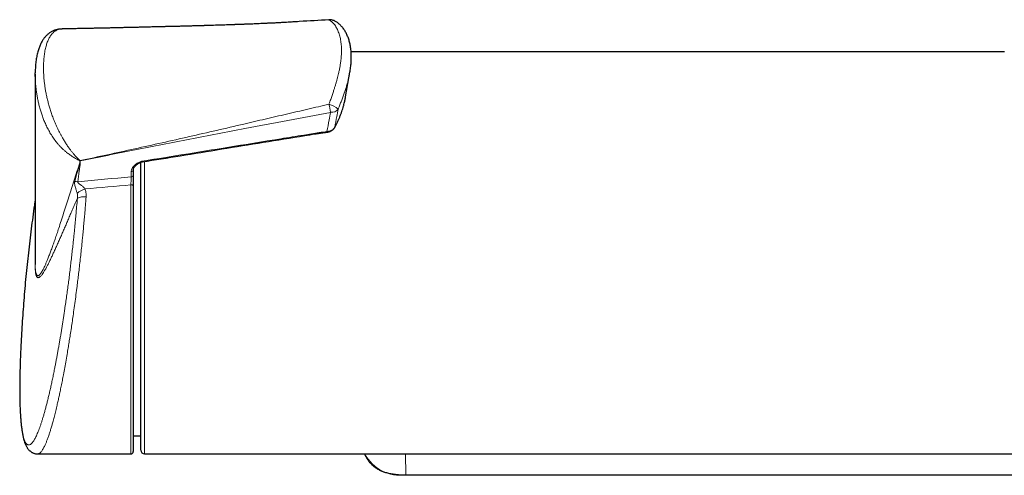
# Model space of a CAD drawing. Header units: millimetres. Extents: x 8 to 2230, y 12 to 2204.
# Tile 22 of 162: x 969 to 1098, y 975 to 1035. Entities that reach past the tile are written whole.
import ezdxf

# ---------------------------------------------------------------- set-up
doc = ezdxf.new("R2010")
doc.units = ezdxf.units.MM

msp = doc.modelspace()

# ---------------------------------------------------------------- linework, layer by layer
at = {"color": 7, "linetype": 'Continuous', "lineweight": 30}
for p, q in [((974.09, 1033.53), (974.08, 1033.53)), ((1005.1, 1034.49), (1004.5, 1034.45)), ((1098.4, 1030.52), (1012.27, 1030.52)), ((970.62, 1027.56), (970.62, 1002.67)), ((1011.55, 1024.57), (1012.12, 1027.86)), ((1012.12, 1027.86), (1012.11, 1027.83)), ((1011.32, 1023.52), (1011.33, 1023.59)), ((984.55, 1004.02), (984.55, 1015.97)), ((983.54, 1014.95), (983.55, 1014.97)), ((983.55, 1014.97), (983.55, 1014.26)), ((983.55, 1012.89), (983.55, 977.82)), ((984.55, 978.02), (984.55, 1004.02)), ((983.55, 979.91), (984.55, 979.92)), ((970.96, 977.52), (983.25, 977.52)), ((985.05, 977.52), (1105.47, 977.52)), ((1019.49, 974.75), (1099.96, 974.75))]:
    msp.add_line(p, q, dxfattribs=at)
at = {"color": 252, "linetype": 'Continuous', "lineweight": 0}
for p, q in [((976.52, 1015.9), (976.52, 1016.15)), ((976.56, 1016.15), (976.56, 1015.91)), ((985.05, 1016.07), (985.05, 1004.02)), ((983.27, 1014.05), (983.27, 1014.75)), ((983.25, 977.52), (983.25, 1012.99)), ((985.05, 1004.02), (985.05, 977.52)), ((1019.43, 977.52), (1019.49, 974.76)), ((1019.49, 974.76), (1099.96, 974.76)), ((1019.49, 974.75), (1019.49, 974.76))]:
    msp.add_line(p, q, dxfattribs=at)
at = {"color": 7, "linetype": 'Continuous', "lineweight": 30, "flags": 128}
msp.add_lwpolyline([(1009.35, 1034.73), (1009.38, 1034.75), (1009.4, 1034.75)], dxfattribs=at)
at = {"color": 252, "linetype": 'Continuous', "lineweight": 0, "flags": 128}
for points in [[(1010.12, 1020.59), (1010.11, 1020.56), (1010.11, 1020.56)], [(983.25, 1012.99), (983.3, 1012.99), (983.36, 1012.99), (983.41, 1012.98), (983.46, 1012.96), (983.49, 1012.95), (983.52, 1012.93), (983.54, 1012.91), (983.55, 1012.89)]]:
    msp.add_lwpolyline(points, dxfattribs=at)
at = {"color": 252, "linetype": 'Continuous', "lineweight": 0}
for centre, radius, start, end in [((1009.53, 1033.71), 1.03, 68.3474, 99.8952), ((1025.53, 1026.35), 16.4, 189.5655, 193.406), ((1008.38, 1020.27), 3.49, 50.9505, 73.7456), ((1009.7, 1023.63), 1.09, 263.3607, 323.602), ((1011.56, 1020.33), 2.48, 187.064, 189.0715), ((975.59, 1017.44), 1.59, 305.8633, 307.2455), ((976.45, 1017.84), 1.69, 272.3233, 273.5691), ((976.45, 1017.59), 1.69, 272.3233, 273.5691), ((982.31, 1017.76), 5.97, 195.3789, 195.5882), ((983.29, 1015.02), 0.263, 266.1917, 346.1399), ((983.29, 1014.31), 0.259, 265.7742, 349.5789), ((976.24, 1015.11), 1.71, 256.4558, 269.5852), ((977.99, 1009.89), 2.69, 107.2949, 132.8688), ((977.01, 1009.5), 1.92, 80.1968, 115.6127), ((1018.75, 980.02), 5.31, 208.0293, 278.0987)]:
    msp.add_arc(centre, radius, start, end, dxfattribs=at)
at = {"color": 7, "linetype": 'Continuous', "lineweight": 30}
for centre, radius, start, end in [((1009.47, 1033.56), 1.2, 90, 93.4374), ((1009.47, 1033.56), 1.2, 68.0588, 90), ((983.25, 977.82), 0.3, 270, 0), ((985.05, 978.02), 0.5, 180, 270)]:
    msp.add_arc(centre, radius, start, end, dxfattribs=at)
at = {"color": 252, "linetype": 'Continuous', "lineweight": 0}
for centre, major_axis, ratio, start_param, end_param in [((1115.92, 1004.73), (311.72, 19.52), 0.062137, 2.006457, 2.031566), ((1116.01, 1004.02), (311.72, 18.81), 0.059895, 2.00714, 2.028721)]:
    msp.add_ellipse(centre, major_axis=major_axis, ratio=ratio, start_param=start_param, end_param=end_param, dxfattribs=at)
at = {"color": 7, "linetype": 'Continuous', "lineweight": 30}
for points, knots in [([(1009.35, 1034.73), (1008.05, 1034.66), (1006.43, 1034.58), (1004.81, 1034.47), (1004.49, 1034.45)], [0, 0, 0, 0, 0.804083, 1, 1, 1, 1]), ([(1012.12, 1027.83), (1012.13, 1027.93), (1012.17, 1028.14), (1012.21, 1028.46), (1012.25, 1028.79), (1012.28, 1029.11), (1012.3, 1029.44), (1012.3, 1029.75), (1012.3, 1030.07), (1012.29, 1030.37), (1012.27, 1030.67), (1012.23, 1030.96), (1012.19, 1031.25), (1012.13, 1031.53), (1012.07, 1031.8), (1012, 1032.06), (1011.91, 1032.31), (1011.82, 1032.56), (1011.72, 1032.79), (1011.61, 1033.02), (1011.49, 1033.23), (1011.36, 1033.43), (1011.23, 1033.62), (1011.09, 1033.8), (1010.94, 1033.96), (1010.79, 1034.11), (1010.63, 1034.24), (1010.47, 1034.37), (1010.31, 1034.47), (1010.16, 1034.56), (1010.03, 1034.63), (1009.95, 1034.66), (1009.91, 1034.67)], [0, 0, 0, 0, 0.032029, 0.069048, 0.106292, 0.143714, 0.181257, 0.218854, 0.256322, 0.292651, 0.329772, 0.366717, 0.403509, 0.440247, 0.476328, 0.512235, 0.548191, 0.583921, 0.619188, 0.653619, 0.687702, 0.721336, 0.754425, 0.786873, 0.818593, 0.849513, 0.879585, 0.908793, 0.937152, 0.964707, 0.984765, 1, 1, 1, 1]), ([(974.05, 1033.53), (974.03, 1033.53), (973.96, 1033.53), (973.84, 1033.52), (973.68, 1033.5), (973.5, 1033.46), (973.33, 1033.41), (973.15, 1033.36), (972.98, 1033.29), (972.82, 1033.2), (972.66, 1033.11), (972.51, 1033.01), (972.36, 1032.9), (972.22, 1032.78), (972.08, 1032.64), (971.95, 1032.5), (971.82, 1032.35), (971.7, 1032.18), (971.58, 1032), (971.47, 1031.81), (971.37, 1031.61), (971.27, 1031.39), (971.17, 1031.15), (971.08, 1030.9), (971, 1030.64), (970.92, 1030.35), (970.85, 1030.06), (970.79, 1029.74), (970.74, 1029.42), (970.7, 1029.09), (970.66, 1028.74), (970.64, 1028.38), (970.62, 1028.05), (970.62, 1027.84), (970.62, 1027.75)], [0, 0, 0, 0, 0.00732, 0.026251, 0.045453, 0.069079, 0.092673, 0.116283, 0.139982, 0.163847, 0.187956, 0.212394, 0.237247, 0.262623, 0.288465, 0.315114, 0.342693, 0.371332, 0.401157, 0.432288, 0.46487, 0.499163, 0.534874, 0.572058, 0.61088, 0.651489, 0.694229, 0.737546, 0.781582, 0.826385, 0.872009, 0.918512, 0.96596, 1, 1, 1, 1]), ([(1004.87, 1034.48), (1004.78, 1034.47), (1004.56, 1034.46), (1004.19, 1034.43), (1003.8, 1034.41), (1003.44, 1034.39), (1003.11, 1034.37), (1002.79, 1034.35), (1002.49, 1034.34), (1002.23, 1034.32), (1002, 1034.31), (1001.81, 1034.3), (1001.65, 1034.3), (1001.52, 1034.29), (1001.38, 1034.28), (1001.23, 1034.28), (1001.04, 1034.27), (1000.76, 1034.25), (1000.38, 1034.24), (999.8, 1034.21), (999.08, 1034.18), (998.44, 1034.16), (998.01, 1034.14), (997.78, 1034.13), (997.55, 1034.12), (997.34, 1034.12), (997.16, 1034.11), (997.02, 1034.11), (996.92, 1034.1), (996.82, 1034.1), (996.7, 1034.09), (996.56, 1034.09), (996.39, 1034.08), (996.14, 1034.07), (995.83, 1034.06), (995.44, 1034.05), (995.03, 1034.04), (994.6, 1034.02), (994.14, 1034.01), (993.75, 1034), (993.45, 1033.99), (993.26, 1033.98), (993.11, 1033.98), (992.99, 1033.98), (992.89, 1033.97), (992.79, 1033.97), (992.66, 1033.97), (992.47, 1033.96), (992.23, 1033.95), (991.97, 1033.95), (991.68, 1033.94), (991.39, 1033.93), (991.09, 1033.92), (990.8, 1033.91), (990.51, 1033.91), (990.22, 1033.9), (989.93, 1033.89), (989.65, 1033.88), (989.35, 1033.88), (989.04, 1033.87), (988.74, 1033.86), (988.48, 1033.85), (988.27, 1033.85), (988.11, 1033.84), (988, 1033.84), (987.89, 1033.84), (987.79, 1033.84), (987.66, 1033.83), (987.51, 1033.83), (987.28, 1033.82), (986.97, 1033.81), (986.58, 1033.81), (986.2, 1033.8), (985.81, 1033.79), (985.44, 1033.78), (985.08, 1033.77), (984.76, 1033.76), (984.47, 1033.76), (984.21, 1033.75), (983.96, 1033.74), (983.7, 1033.74), (983.42, 1033.73), (983.12, 1033.72), (982.74, 1033.72), (982.29, 1033.71), (981.78, 1033.69), (981.24, 1033.68), (980.79, 1033.67), (980.43, 1033.66), (980.17, 1033.66), (979.94, 1033.65), (979.74, 1033.65), (979.58, 1033.65), (979.46, 1033.64), (979.37, 1033.64), (979.3, 1033.64), (979.2, 1033.64), (979.08, 1033.64), (978.93, 1033.63), (978.75, 1033.63), (978.44, 1033.62), (978.03, 1033.61), (977.52, 1033.6), (977.06, 1033.59), (976.62, 1033.58), (976.23, 1033.58), (975.86, 1033.57), (975.53, 1033.56), (975.21, 1033.56), (974.92, 1033.55), (974.67, 1033.54), (974.48, 1033.54), (974.34, 1033.54), (974.21, 1033.53), (974.13, 1033.53), (974.1, 1033.53)], [0, 0, 0, 0, 0.008601, 0.021725, 0.036019, 0.046248, 0.057004, 0.067785, 0.077487, 0.086059, 0.093495, 0.099787, 0.104927, 0.108648, 0.11284, 0.117922, 0.123896, 0.130768, 0.145438, 0.160337, 0.18754, 0.215046, 0.22251, 0.229966, 0.237411, 0.244503, 0.250315, 0.254794, 0.257933, 0.260729, 0.264437, 0.269095, 0.274703, 0.281267, 0.292759, 0.305368, 0.31873, 0.332848, 0.347727, 0.36337, 0.370564, 0.376676, 0.381701, 0.385637, 0.388487, 0.391341, 0.395039, 0.401502, 0.409567, 0.418446, 0.426778, 0.437683, 0.447412, 0.456085, 0.46544, 0.476039, 0.484511, 0.49364, 0.503429, 0.513858, 0.523677, 0.532159, 0.539302, 0.543973, 0.547813, 0.550833, 0.554031, 0.558056, 0.562909, 0.568592, 0.58074, 0.593563, 0.606184, 0.618603, 0.630818, 0.642649, 0.6533, 0.662674, 0.670823, 0.678845, 0.687172, 0.696119, 0.70595, 0.716666, 0.732796, 0.749717, 0.767138, 0.785061, 0.793753, 0.80245, 0.810172, 0.816685, 0.821989, 0.826083, 0.828157, 0.830343, 0.833438, 0.837443, 0.842359, 0.848187, 0.854927, 0.872442, 0.888809, 0.904024, 0.918083, 0.930985, 0.942727, 0.95358, 0.963855, 0.973551, 0.982668, 0.987531, 0.99221, 0.996826, 1, 1, 1, 1]), ([(970.62, 1027.27), (970.62, 1027.34), (970.61, 1027.5), (970.62, 1027.65), (970.62, 1027.74)], [0, 0, 0, 0, 0.438594, 1, 1, 1, 1]), ([(1011.33, 1023.6), (1011.36, 1023.7), (1011.42, 1023.95), (1011.49, 1024.28), (1011.53, 1024.5), (1011.54, 1024.57)], [0, 0, 0, 0, 0.313011, 0.755741, 1, 1, 1, 1]), ([(1010.11, 1020.56), (1010.15, 1020.64), (1010.26, 1020.85), (1010.43, 1021.18), (1010.61, 1021.55), (1010.77, 1021.92), (1010.92, 1022.29), (1011.05, 1022.66), (1011.17, 1023.02), (1011.25, 1023.27), (1011.28, 1023.4), (1011.29, 1023.41)], [0, 0, 0, 0, 0.091999, 0.219151, 0.353258, 0.484836, 0.613266, 0.740348, 0.866235, 0.991073, 1, 1, 1, 1]), ([(1011.29, 1023.42), (1011.29, 1023.42), (1011.29, 1023.41), (1011.29, 1023.41), (1011.29, 1023.41)], [0, 0, 0, 0, 0.440712, 1, 1, 1, 1]), ([(1009.1, 1019.93), (1009.11, 1019.94), (1009.17, 1019.94), (1009.26, 1019.96), (1009.38, 1019.99), (1009.5, 1020.04), (1009.61, 1020.09), (1009.72, 1020.15), (1009.82, 1020.22), (1009.91, 1020.3), (1009.99, 1020.38), (1010.06, 1020.47), (1010.09, 1020.53), (1010.11, 1020.56)], [0, 0, 0, 0, 0.026382, 0.124007, 0.222436, 0.321723, 0.420327, 0.518814, 0.618492, 0.717723, 0.815291, 0.913681, 1, 1, 1, 1]), ([(984.76, 1016.02), (986.42, 1016.29), (991.73, 1017.15), (998.86, 1018.31), (1004.79, 1019.26), (1007.26, 1019.67), (1008.1, 1019.8), (1008.62, 1019.87), (1008.96, 1019.92), (1009.1, 1019.93)], [0, 0, 0, 0, 0.204483, 0.654282, 0.879181, 0.935406, 0.958893, 0.982115, 1, 1, 1, 1]), ([(983.55, 1014.95), (983.55, 1014.96), (983.55, 1015), (983.56, 1015.07), (983.58, 1015.12), (983.6, 1015.17), (983.62, 1015.21), (983.66, 1015.28), (983.72, 1015.37), (983.8, 1015.46), (983.88, 1015.54), (983.98, 1015.63), (984.09, 1015.72), (984.19, 1015.79), (984.29, 1015.86), (984.4, 1015.91), (984.5, 1015.95), (984.6, 1015.99), (984.68, 1016.01), (984.74, 1016.02), (984.76, 1016.02)], [0, 0, 0, 0, 0.023838, 0.08958, 0.152068, 0.17646, 0.201078, 0.267012, 0.334079, 0.403329, 0.475468, 0.550848, 0.629337, 0.696462, 0.75877, 0.817057, 0.878231, 0.920249, 0.966608, 1, 1, 1, 1]), ([(983.55, 1014.26), (983.55, 1014.21), (983.55, 1014.1), (983.55, 1013.91), (983.55, 1013.7), (983.55, 1013.48), (983.55, 1013.26), (983.55, 1013.06), (983.55, 1012.94), (983.55, 1012.89)], [0, 0, 0, 0, 0.146493, 0.297249, 0.443738, 0.594447, 0.741432, 0.892649, 1, 1, 1, 1]), ([(970.62, 1010.95), (970.58, 1010.74), (970.47, 1010), (970.3, 1008.74), (970.09, 1007.18), (969.9, 1005.61), (969.72, 1004.04), (969.55, 1002.48), (969.39, 1000.91), (969.25, 999.33), (969.12, 997.76), (969, 996.19), (968.89, 994.61), (968.8, 993.04), (968.74, 991.97), (968.72, 991.43), (968.72, 991.42)], [0, 0, 0, 0, 0.033393, 0.113746, 0.194099, 0.274455, 0.354811, 0.435169, 0.515527, 0.595887, 0.676248, 0.75661, 0.836972, 0.917336, 0.997699, 1, 1, 1, 1]), ([(970.62, 1002.67), (970.62, 1002.61), (970.62, 1002.54), (970.62, 1002.48), (970.62, 1002.48)], [0, 0, 0, 0, 0.929646, 1, 1, 1, 1]), ([(968.72, 991.54), (968.71, 991.34), (968.69, 990.89), (968.66, 990.21), (968.64, 989.51), (968.62, 989.03), (968.62, 988.8), (968.62, 988.79)], [0, 0, 0, 0, 0.211151, 0.469625, 0.728099, 0.987771, 1, 1, 1, 1]), ([(968.6, 988.13), (968.6, 988.06), (968.59, 987.85), (968.59, 987.5), (968.58, 987.07), (968.58, 986.65), (968.58, 986.24), (968.58, 985.84), (968.58, 985.44), (968.58, 985.06), (968.59, 984.68), (968.6, 984.31), (968.61, 983.95), (968.62, 983.6), (968.64, 983.26), (968.66, 982.93), (968.67, 982.61), (968.7, 982.3), (968.72, 981.99), (968.75, 981.7), (968.77, 981.41), (968.8, 981.14), (968.83, 980.93), (968.85, 980.81), (968.85, 980.78)], [0, 0, 0, 0, 0.020878, 0.068238, 0.115688, 0.163266, 0.211042, 0.258269, 0.305759, 0.353452, 0.401294, 0.449227, 0.497196, 0.545142, 0.593008, 0.640647, 0.689107, 0.737605, 0.786196, 0.83494, 0.883901, 0.93315, 0.982766, 1, 1, 1, 1]), ([(968.62, 988.78), (968.61, 988.64), (968.61, 988.43), (968.6, 988.23), (968.6, 988.16)], [0, 0, 0, 0, 0.65695, 1, 1, 1, 1]), ([(968.85, 980.78), (968.86, 980.74), (968.87, 980.61), (968.91, 980.4), (968.95, 980.16), (968.99, 979.92), (969.04, 979.7), (969.1, 979.47), (969.16, 979.26), (969.23, 979.05), (969.3, 978.85), (969.38, 978.67), (969.46, 978.51), (969.54, 978.37), (969.62, 978.25), (969.71, 978.14), (969.8, 978.04), (969.89, 977.95), (969.98, 977.87), (970.09, 977.79), (970.2, 977.72), (970.32, 977.66), (970.44, 977.61), (970.58, 977.57), (970.71, 977.54), (970.84, 977.52), (970.92, 977.52), (970.96, 977.52)], [0, 0, 0, 0, 0.026727, 0.080663, 0.134879, 0.189701, 0.245334, 0.302025, 0.360051, 0.419657, 0.480867, 0.534958, 0.583917, 0.627486, 0.666527, 0.701945, 0.734502, 0.764809, 0.793354, 0.820534, 0.846667, 0.874577, 0.901561, 0.927832, 0.953716, 0.979774, 1, 1, 1, 1]), ([(1014.05, 977.52), (1014.07, 977.48), (1014.11, 977.37), (1014.2, 977.2), (1014.31, 976.99), (1014.44, 976.79), (1014.57, 976.59), (1014.71, 976.41), (1014.86, 976.25), (1015.02, 976.09), (1015.18, 975.95), (1015.35, 975.81), (1015.52, 975.69), (1015.71, 975.57), (1015.91, 975.45), (1016.12, 975.35), (1016.34, 975.26), (1016.57, 975.17), (1016.81, 975.09), (1017.06, 975.02), (1017.33, 974.96), (1017.61, 974.9), (1017.91, 974.85), (1018.22, 974.82), (1018.55, 974.79), (1018.91, 974.77), (1019.23, 974.76), (1019.42, 974.76), (1019.49, 974.76)], [0, 0, 0, 0, 0.0190635, 0.0539734, 0.0910725, 0.1276248, 0.1634965, 0.1986147, 0.2329452, 0.2664819, 0.2991397, 0.3320026, 0.3656433, 0.4000428, 0.4351607, 0.4709222, 0.5071523, 0.5437521, 0.5826819, 0.6231381, 0.6653169, 0.7093949, 0.7557206, 0.8041322, 0.8543584, 0.9083795, 0.9676691, 1, 1, 1, 1])]:
    msp.add_open_spline(points, degree=3, knots=knots, dxfattribs=at)
at = {"color": 252, "linetype": 'Continuous', "lineweight": 0}
for points, knots in [([(1009.35, 1023.62), (1009.43, 1023.83), (1009.57, 1024.22), (1009.76, 1024.78), (1009.92, 1025.26), (1010.07, 1025.71), (1010.2, 1026.12), (1010.32, 1026.53), (1010.43, 1026.93), (1010.53, 1027.31), (1010.63, 1027.72), (1010.73, 1028.16), (1010.82, 1028.63), (1010.88, 1029.06), (1010.93, 1029.44), (1010.97, 1029.8), (1010.99, 1030.16), (1011.01, 1030.53), (1011, 1030.9), (1010.99, 1031.25), (1010.96, 1031.6), (1010.91, 1031.94), (1010.86, 1032.26), (1010.78, 1032.58), (1010.69, 1032.88), (1010.59, 1033.18), (1010.47, 1033.45), (1010.34, 1033.71), (1010.2, 1033.95), (1010.04, 1034.17), (1009.87, 1034.36), (1009.7, 1034.51), (1009.53, 1034.64), (1009.41, 1034.7), (1009.35, 1034.73)], [0, 0, 0, 0, 0.040185, 0.074033, 0.107882, 0.135434, 0.162986, 0.190813, 0.21864, 0.244499, 0.270359, 0.305159, 0.339979, 0.374781, 0.401129, 0.427477, 0.4578, 0.488122, 0.518695, 0.549268, 0.580216, 0.611163, 0.642374, 0.673585, 0.705956, 0.738536, 0.771116, 0.804162, 0.837207, 0.87076, 0.904311, 0.93814, 0.96907, 1, 1, 1, 1]), ([(974.1, 1033.53), (974.09, 1033.53), (974, 1033.53), (973.82, 1033.51), (973.57, 1033.44), (973.32, 1033.31), (973.09, 1033.15), (972.89, 1032.96), (972.73, 1032.76), (972.6, 1032.57), (972.48, 1032.36), (972.37, 1032.14), (972.27, 1031.91), (972.17, 1031.66), (972.09, 1031.4), (972.01, 1031.12), (971.94, 1030.82), (971.88, 1030.49), (971.83, 1030.15), (971.79, 1029.8), (971.75, 1029.45), (971.73, 1029.08), (971.72, 1028.71), (971.72, 1028.29), (971.73, 1027.84), (971.75, 1027.34), (971.79, 1026.82), (971.85, 1026.3), (971.93, 1025.76), (972.02, 1025.2), (972.13, 1024.64), (972.27, 1024.07), (972.42, 1023.51), (972.58, 1022.95), (972.77, 1022.38), (972.95, 1021.89), (973.11, 1021.49), (973.24, 1021.18), (973.38, 1020.86), (973.52, 1020.55), (973.67, 1020.23), (973.83, 1019.92), (974, 1019.6), (974.2, 1019.24), (974.43, 1018.85), (974.69, 1018.41), (974.97, 1017.99), (975.24, 1017.62), (975.49, 1017.29), (975.73, 1017.01), (975.97, 1016.74), (976.22, 1016.48), (976.41, 1016.3), (976.53, 1016.2), (976.55, 1016.18)], [0, 0, 0, 0, 0.0026504, 0.0200536, 0.0434798, 0.0670723, 0.0908082, 0.1146713, 0.132217, 0.1497966, 0.167445, 0.1851202, 0.2028731, 0.220647, 0.2384776, 0.2563245, 0.2767732, 0.2972413, 0.3177519, 0.3382792, 0.3588571, 0.3794498, 0.4000814, 0.4207264, 0.4466667, 0.4726342, 0.4986307, 0.524873, 0.5511508, 0.5776437, 0.6042732, 0.6309581, 0.6558905, 0.6808912, 0.7059737, 0.7311574, 0.7444611, 0.7577865, 0.7711767, 0.7845925, 0.7980955, 0.8116295, 0.82524, 0.8388892, 0.8582046, 0.8776668, 0.897286, 0.9170611, 0.9323842, 0.9477771, 0.9632381, 0.9787626, 0.9955288, 1, 1, 1, 1]), ([(976.52, 1016.15), (976.49, 1016.17), (976.32, 1016.25), (976.02, 1016.42), (975.6, 1016.67), (975.18, 1016.95), (974.8, 1017.23), (974.45, 1017.52), (974.15, 1017.8), (973.87, 1018.1), (973.59, 1018.4), (973.35, 1018.7), (973.13, 1018.99), (972.93, 1019.28), (972.75, 1019.57), (972.57, 1019.86), (972.4, 1020.16), (972.24, 1020.46), (972.1, 1020.76), (971.92, 1021.15), (971.72, 1021.61), (971.52, 1022.16), (971.34, 1022.71), (971.19, 1023.26), (971.05, 1023.81), (970.93, 1024.35), (970.84, 1024.89), (970.76, 1025.42), (970.7, 1025.95), (970.65, 1026.47), (970.63, 1026.91), (970.62, 1027.17), (970.62, 1027.27)], [0, 0, 0, 0, 0.007954, 0.042429, 0.077126, 0.112346, 0.147874, 0.175563, 0.203406, 0.230886, 0.258506, 0.285939, 0.309231, 0.332588, 0.356081, 0.379626, 0.403331, 0.42708, 0.450949, 0.474856, 0.51833, 0.561982, 0.605856, 0.650008, 0.695417, 0.74092, 0.786665, 0.832479, 0.879063, 0.925706, 0.97252, 1, 1, 1, 1]), ([(1012.11, 1027.83), (1012.09, 1027.72), (1012.05, 1027.45), (1011.95, 1027.02), (1011.83, 1026.54), (1011.69, 1026.05), (1011.54, 1025.56), (1011.37, 1025.06), (1011.19, 1024.56), (1011, 1024.04), (1010.79, 1023.52), (1010.65, 1023.16), (1010.58, 1022.98)], [0, 0, 0, 0, 0.078121, 0.18095, 0.283777, 0.387408, 0.488485, 0.589893, 0.691296, 0.79382, 0.896338, 1, 1, 1, 1]), ([(976.55, 1016.18), (978.95, 1016.69), (982.55, 1017.47), (987.35, 1018.53), (990.95, 1019.34), (994.54, 1020.16), (997.87, 1020.94), (1000.94, 1021.66), (1003.74, 1022.31), (1006.55, 1022.97), (1008.42, 1023.4), (1009.35, 1023.62)], [0, 0, 0, 0, 0.219213, 0.328855, 0.438498, 0.548195, 0.657896, 0.743414, 0.828935, 0.914466, 1, 1, 1, 1]), ([(1010.12, 1020.59), (1010.24, 1020.83), (1010.49, 1021.29), (1010.8, 1021.99), (1011.08, 1022.7), (1011.22, 1023.18), (1011.29, 1023.42)], [0, 0, 0, 0, 0.248675, 0.497829, 0.748606, 1, 1, 1, 1]), ([(1010.58, 1022.98), (1010.51, 1022.65), (1010.36, 1021.85), (1010.21, 1021.06), (1010.12, 1020.59)], [0, 0, 0, 0, 0.416846, 1, 1, 1, 1]), ([(1011.29, 1023.42), (1011.29, 1023.44), (1011.31, 1023.5), (1011.32, 1023.56), (1011.33, 1023.6)], [0, 0, 0, 0, 0.283025, 1, 1, 1, 1]), ([(1009.57, 1022.54), (1007.69, 1022.19), (1003.92, 1021.49), (997.73, 1020.32), (991.02, 1019.03), (983.79, 1017.6), (978.97, 1016.64), (976.56, 1016.15)], [0, 0, 0, 0, 0.170951, 0.341901, 0.561268, 0.780634, 1, 1, 1, 1]), ([(1009.09, 1020.02), (1009.19, 1020.53), (1009.35, 1021.37), (1009.51, 1022.21), (1009.57, 1022.54)], [0, 0, 0, 0, 0.607151, 1, 1, 1, 1]), ([(1009.09, 1020.02), (1009.16, 1020.03), (1009.3, 1020.05), (1009.5, 1020.11), (1009.68, 1020.19), (1009.85, 1020.29), (1009.99, 1020.41), (1010.07, 1020.51), (1010.11, 1020.58), (1010.12, 1020.59)], [0, 0, 0, 0, 0.156935, 0.31387, 0.471123, 0.628363, 0.784676, 0.940973, 1, 1, 1, 1]), ([(984.74, 1016.11), (988.8, 1016.76), (994.88, 1017.75), (1001.98, 1018.9), (1005.37, 1019.45), (1007.06, 1019.72), (1008.07, 1019.88), (1008.75, 1019.97), (1009.09, 1020.02)], [0, 0, 0, 0, 0.49999, 0.749984, 0.874982, 0.916657, 0.958333, 1, 1, 1, 1]), ([(970.62, 1002.48), (970.62, 1002.41), (970.62, 1002.28), (970.63, 1002.09), (970.64, 1001.91), (970.66, 1001.71), (970.69, 1001.52), (970.73, 1001.34), (970.77, 1001.2), (970.83, 1001.1), (970.89, 1001.03), (970.96, 1001), (971.04, 1001.02), (971.13, 1001.07), (971.23, 1001.16), (971.34, 1001.3), (971.47, 1001.48), (971.6, 1001.71), (971.74, 1001.98), (971.89, 1002.29), (972.04, 1002.64), (972.21, 1003.04), (972.39, 1003.5), (972.59, 1004.01), (972.8, 1004.58), (973.02, 1005.19), (973.25, 1005.85), (973.48, 1006.54), (973.75, 1007.34), (974.04, 1008.25), (974.37, 1009.27), (974.7, 1010.31), (975.04, 1011.39), (975.39, 1012.48), (975.75, 1013.6), (976.13, 1014.74), (976.39, 1015.52), (976.52, 1015.9)], [0, 0, 0, 0, 0.008771, 0.018105, 0.027595, 0.037086, 0.052704, 0.068367, 0.084145, 0.099868, 0.115665, 0.13504, 0.154503, 0.174037, 0.193626, 0.21673, 0.240653, 0.264625, 0.290335, 0.316083, 0.343205, 0.370356, 0.402083, 0.434879, 0.467703, 0.502851, 0.538024, 0.575031, 0.612056, 0.660293, 0.70871, 0.757151, 0.805778, 0.854425, 0.902972, 0.951541, 1, 1, 1, 1]), ([(975.84, 1013.44), (975.97, 1013.9), (976.16, 1014.57), (976.37, 1015.34), (976.47, 1015.69), (976.5, 1015.84), (976.52, 1015.89), (976.52, 1015.9)], [0, 0, 0, 0, 0.5654027, 0.8243551, 0.9344037, 0.9873867, 1, 1, 1, 1]), ([(976.56, 1015.91), (976.56, 1015.9), (976.55, 1015.84), (976.54, 1015.69), (976.5, 1015.34), (976.39, 1014.56), (976.3, 1013.87), (976.23, 1013.39)], [0, 0, 0, 0, 0.012816, 0.066227, 0.176531, 0.435391, 1, 1, 1, 1]), ([(983.27, 1014.75), (983.28, 1014.81), (983.29, 1014.93), (983.36, 1015.1), (983.45, 1015.26), (983.57, 1015.41), (983.71, 1015.56), (983.87, 1015.71), (984.06, 1015.84), (984.25, 1015.95), (984.45, 1016.03), (984.61, 1016.08), (984.71, 1016.1), (984.74, 1016.11)], [0, 0, 0, 0, 0.09856, 0.197364, 0.293997, 0.390982, 0.487754, 0.589251, 0.690993, 0.792266, 0.877069, 0.961707, 1, 1, 1, 1]), ([(984.74, 1016.11), (984.74, 1016.09), (984.75, 1016.06), (984.75, 1016.04), (984.76, 1016.02), (984.76, 1016.03), (984.76, 1016.03)], [0, 0, 0, 0, 0.305788, 0.611577, 0.917365, 1, 1, 1, 1]), ([(983.25, 1012.99), (983.25, 1013.03), (983.25, 1013.12), (983.25, 1013.28), (983.26, 1013.45), (983.26, 1013.62), (983.27, 1013.77), (983.27, 1013.92), (983.27, 1014), (983.27, 1014.05)], [0, 0, 0, 0, 0.107464, 0.254578, 0.405899, 0.552388, 0.703081, 0.849411, 1, 1, 1, 1]), ([(976.16, 1011.86), (976.14, 1011.91), (976.11, 1012.03), (976.06, 1012.19), (976.02, 1012.34), (975.98, 1012.48), (975.92, 1012.67), (975.87, 1012.86), (975.83, 1013.05), (975.81, 1013.2), (975.82, 1013.33), (975.83, 1013.41), (975.84, 1013.44)], [0, 0, 0, 0, 0.093903, 0.190402, 0.270994, 0.353357, 0.436257, 0.605122, 0.717502, 0.831079, 0.915042, 1, 1, 1, 1]), ([(976.23, 1013.39), (976.23, 1013.38), (976.22, 1013.35), (976.24, 1013.3), (976.3, 1013.23), (976.41, 1013.14), (976.54, 1013.04), (976.67, 1012.94), (976.8, 1012.84), (976.93, 1012.72), (977.07, 1012.6), (977.15, 1012.5), (977.19, 1012.45)], [0, 0, 0, 0, 0.039425, 0.078718, 0.151073, 0.266775, 0.38521, 0.501943, 0.619436, 0.739834, 0.861704, 1, 1, 1, 1]), ([(977.33, 1011.39), (977.3, 1011), (977.26, 1010.4), (977.19, 1009.58), (977.13, 1008.85), (977.05, 1008.04), (976.97, 1007.15), (976.89, 1006.33), (976.82, 1005.58), (976.74, 1004.8), (976.65, 1003.93), (976.54, 1002.95), (976.43, 1002), (976.32, 1001.1), (976.22, 1000.23), (976.1, 999.27), (975.96, 998.22), (975.81, 997.08), (975.66, 996.02), (975.52, 995.04), (975.39, 994.13), (975.25, 993.26), (975.12, 992.43), (975, 991.66), (974.85, 990.8), (974.7, 989.88), (974.52, 988.9), (974.36, 988.01), (974.2, 987.2), (974.05, 986.46), (973.91, 985.77), (973.77, 985.13), (973.64, 984.53), (973.49, 983.89), (973.33, 983.21), (973.16, 982.51), (972.99, 981.88), (972.84, 981.33), (972.69, 980.84), (972.55, 980.38), (972.4, 979.93), (972.25, 979.49), (972.09, 979.08), (971.95, 978.75), (971.83, 978.5), (971.72, 978.28), (971.6, 978.08), (971.48, 977.9), (971.36, 977.75), (971.24, 977.63), (971.11, 977.55), (971.02, 977.52), (970.97, 977.52), (970.96, 977.53)], [0, 0, 0, 0, 0.02419, 0.037781, 0.051373, 0.069575, 0.087783, 0.105985, 0.119701, 0.133416, 0.153322, 0.173235, 0.193141, 0.210879, 0.228622, 0.24636, 0.270382, 0.294405, 0.317846, 0.337809, 0.357779, 0.377742, 0.395528, 0.413319, 0.431105, 0.455188, 0.479272, 0.502771, 0.522635, 0.542505, 0.562369, 0.580063, 0.597762, 0.615455, 0.63941, 0.663364, 0.686734, 0.706815, 0.72691, 0.747004, 0.767085, 0.790406, 0.813739, 0.83706, 0.852898, 0.868735, 0.888585, 0.908449, 0.928312, 0.948162, 0.971214, 0.994277, 1, 1, 1, 1]), ([(976.18, 1011.23), (976.19, 1011.28), (976.2, 1011.41), (976.21, 1011.62), (976.18, 1011.78), (976.16, 1011.86)], [0, 0, 0, 0, 0.242106, 0.615654, 1, 1, 1, 1]), ([(977.19, 1012.45), (977.21, 1012.39), (977.26, 1012.26), (977.3, 1012.06), (977.33, 1011.85), (977.35, 1011.62), (977.34, 1011.47), (977.33, 1011.39)], [0, 0, 0, 0, 0.188873, 0.379127, 0.57345, 0.769056, 1, 1, 1, 1]), ([(968.62, 988.79), (968.61, 988.57), (968.6, 988.13), (968.59, 987.49), (968.58, 986.85), (968.58, 986.23), (968.58, 985.63), (968.58, 985.06), (968.6, 984.51), (968.61, 983.98), (968.63, 983.48), (968.65, 982.99), (968.68, 982.53), (968.72, 982.1), (968.75, 981.68), (968.79, 981.3), (968.84, 980.94), (968.89, 980.6), (968.94, 980.29), (969, 980.01), (969.06, 979.76), (969.13, 979.53), (969.2, 979.33), (969.27, 979.15), (969.35, 979.01), (969.43, 978.89), (969.52, 978.8), (969.61, 978.74), (969.7, 978.7), (969.79, 978.7), (969.89, 978.72), (969.99, 978.77), (970.1, 978.85), (970.2, 978.96), (970.31, 979.09), (970.43, 979.25), (970.54, 979.45), (970.66, 979.67), (970.78, 979.92), (970.9, 980.19), (971.03, 980.49), (971.15, 980.83), (971.28, 981.18), (971.41, 981.56), (971.54, 981.97), (971.67, 982.4), (971.81, 982.86), (971.94, 983.35), (972.08, 983.86), (972.21, 984.39), (972.35, 984.95), (972.49, 985.53), (972.63, 986.13), (972.76, 986.75), (972.9, 987.39), (973.04, 988.05), (973.16, 988.67), (973.28, 989.25), (973.38, 989.77), (973.48, 990.3), (973.57, 990.83), (973.67, 991.37), (973.77, 991.92), (973.86, 992.47), (973.96, 993.02), (974.05, 993.58), (974.14, 994.14), (974.23, 994.71), (974.32, 995.27), (974.4, 995.84), (974.5, 996.5), (974.61, 997.25), (974.73, 998.09), (974.85, 998.94), (974.96, 999.79), (975.08, 1000.65), (975.19, 1001.52), (975.29, 1002.38), (975.39, 1003.25), (975.49, 1004.13), (975.58, 1004.93), (975.66, 1005.67), (975.73, 1006.33), (975.8, 1007), (975.86, 1007.65), (975.92, 1008.28), (975.98, 1008.88), (976.03, 1009.49), (976.1, 1010.27), (976.15, 1010.85), (976.18, 1011.23)], [0, 0, 0, 0, 0.01149, 0.023487, 0.035484, 0.047536, 0.059588, 0.071513, 0.083452, 0.095367, 0.107282, 0.119251, 0.13122, 0.143128, 0.155035, 0.166996, 0.178958, 0.190888, 0.202833, 0.214753, 0.226673, 0.238647, 0.250621, 0.262532, 0.274442, 0.286406, 0.29837, 0.310396, 0.322435, 0.334449, 0.346463, 0.358531, 0.370599, 0.382603, 0.394607, 0.406665, 0.418722, 0.430891, 0.443073, 0.455231, 0.467388, 0.4796, 0.491813, 0.50396, 0.516107, 0.528309, 0.54051, 0.552811, 0.565125, 0.577414, 0.589704, 0.602049, 0.614394, 0.626674, 0.638954, 0.65129, 0.663626, 0.672717, 0.681813, 0.690809, 0.699806, 0.708824, 0.717842, 0.726612, 0.735383, 0.744173, 0.752964, 0.761558, 0.770152, 0.778766, 0.787379, 0.799703, 0.812041, 0.824356, 0.836671, 0.849043, 0.861415, 0.873724, 0.886033, 0.898399, 0.910766, 0.920206, 0.929646, 0.939112, 0.948579, 0.95729, 0.966002, 0.974734, 0.983467, 1, 1, 1, 1]), ([(976.18, 1011.23), (976.09, 1011.01), (975.91, 1010.59), (975.64, 1009.97), (975.38, 1009.36), (975.12, 1008.76), (974.87, 1008.17), (974.62, 1007.59), (974.37, 1007.02), (974.13, 1006.46), (973.88, 1005.91), (973.64, 1005.36), (973.41, 1004.84), (973.18, 1004.33), (972.95, 1003.84), (972.73, 1003.37), (972.52, 1002.92), (972.31, 1002.5), (972.1, 1002.11), (971.91, 1001.76), (971.72, 1001.45), (971.56, 1001.2), (971.41, 1001.02), (971.29, 1000.89), (971.19, 1000.81), (971.1, 1000.76), (971.03, 1000.75), (970.95, 1000.76), (970.89, 1000.8), (970.84, 1000.85), (970.81, 1000.91), (970.77, 1000.98), (970.74, 1001.07), (970.71, 1001.17), (970.69, 1001.29), (970.66, 1001.43), (970.65, 1001.58), (970.63, 1001.75), (970.62, 1001.94), (970.61, 1002.14), (970.6, 1002.39), (970.6, 1002.71), (970.61, 1002.99), (970.62, 1003.16), (970.62, 1003.2)], [0, 0, 0, 0, 0.0327172, 0.0654425, 0.0982, 0.1309657, 0.1637745, 0.1965922, 0.2294439, 0.2623056, 0.296562, 0.3308316, 0.3651656, 0.399516, 0.4339576, 0.4684202, 0.5029599, 0.5375294, 0.5728275, 0.6081714, 0.6419887, 0.6758706, 0.7027818, 0.7297466, 0.7517391, 0.771, 0.7903051, 0.8096581, 0.829077, 0.8402729, 0.8514853, 0.8627777, 0.8740695, 0.885465, 0.89686, 0.9083824, 0.9199429, 0.9307931, 0.941643, 0.9526573, 0.9636713, 0.9796208, 0.9957311, 1, 1, 1, 1])]:
    msp.add_open_spline(points, degree=3, knots=knots, dxfattribs=at)

doc.saveas('drawing.dxf')
